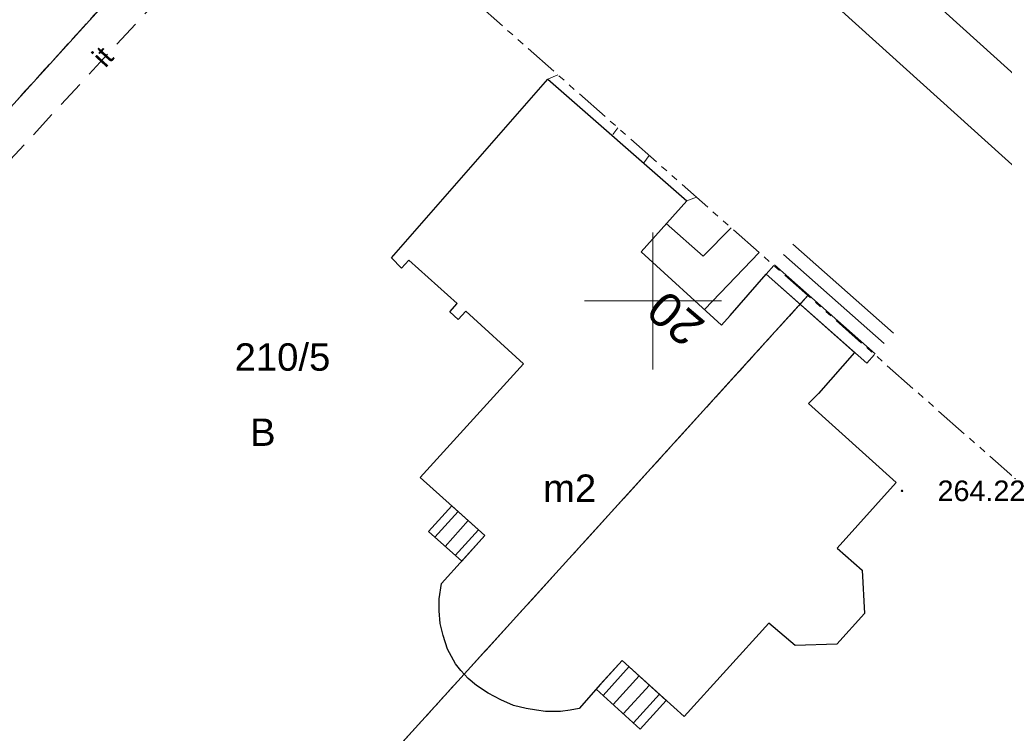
# Model space of a CAD drawing. Header units: metres. Extents: x 7427040 to 7427559, y 5541084 to 5541580.
# Tile 80 of 99: x 7427327 to 7427363, y 5541384 to 5541410. Entities that reach past the tile are written whole.
import ezdxf
from ezdxf.enums import TextEntityAlignment as Align

# ---------------------------------------------------------------- set-up
doc = ezdxf.new("R2010")
doc.units = ezdxf.units.M
doc.header["$MEASUREMENT"] = 0
for name, pattern in [('( Phantom )', [2.5, 1.25, -0.25, 0.25, -0.25, 0.25, -0.25]), ('PRZER1-1', [1, 0.5, -0.5]), ('PRZER2-1', [1.5, 1, -0.5])]:
    doc.linetypes.add(name, pattern=pattern)
doc.layers.get('0').update_dxf_attribs({"color": 4})
doc.layers.get('Defpoints').update_dxf_attribs({"lineweight": 0})
for name, color, linetype, lineweight in [('!_DROGI_WYMIARY', 7, 'Continuous', 0), ('GEPADR_O', 7, 'Continuous', 13), ('GESBZO', 7, 'Continuous', 53), ('GESBZO_O', 7, 'Continuous', 53), ('GESDZI', 7, 'Continuous', 13), ('GESDZI_O', 7, 'Continuous', 13), ('GESSCH', 7, 'Continuous', 13), ('GESUZY', 96, 'Continuous', 13), ('GESUZY_O', 96, 'Continuous', 13), ('GOSRBG', 7, 'Continuous', 13), ('GSLINK', 7, 'Continuous', 13), ('GSLTZI', 7, 'Continuous', 13), ('GSLTZI_O', 7, 'Continuous', 13), ('GSPWPS', 7, 'Continuous', 13), ('GSPWPS_O', 7, 'Continuous', 13), ('GULEPR', 1, 'Continuous', 13), ('GULGPR', 52, 'Continuous', 13), ('GULKPR', 36, 'Continuous', 13), ('GULWPR', 5, 'Continuous', 13), ('Ramka sekcyjna', 224, 'Continuous', 13), ('TABELKA I RAMKA', 4, 'Continuous', 0)]:
    doc.layers.add(name, color=color, linetype=linetype, lineweight=lineweight)
doc.layers.add('SZRAF_1 BOISKO - !_DROGI_SZRAF_TARTAN', color=11, linetype='Continuous', lineweight=0, transparency=0.5)
doc.styles.add('Arial', font='arial.ttf')
doc.styles.add('Style-@Arial Unicode MS', font='ARIALUNI.ttf')
doc.dimstyles.new('ap 500', dxfattribs={"dimtxt": 0.9, "dimasz": 0.9, "dimexe": 0.045, "dimexo": 0.45, "dimgap": 0.45, "dimtad": 1, "dimzin": 3, "dimdsep": 46, "dimtxsty": 'Style-@Arial Unicode MS', "dimblk": '_Oblique_0.5', "dimcen": 0.55, "dimclrd": 7, "dimclre": 7, "dimadec": 0, "dimazin": 0, "dimtfac": 1, "dimtofl": 0, "dimtmove": 0, "dimatfit": 3, "dimldrblk": 'TerminatorOpen_0.5', "dimfxl": 0, "dimtolj": 1, "dimtzin": 3, "dimlwd": 13, "dimlwe": 13, "dimarcsym": 0})

# ---------------------------------------------------------------- blocks, each defined once
blk = doc.blocks.new('SZRAF_1 BOISKO')
at = {"layer": 'SZRAF_1 BOISKO - !_DROGI_SZRAF_TARTAN', "color": 11, "extrusion": (0, 0, -1)}
blk.add_solid([(-7427200.751, 5541374.594), (-7427248.054, 5541423.446), (-7427279.789, 5541298.079), (-7427327.086, 5541346.936)], dxfattribs=at)
blk = doc.blocks.new('D_GSPWPS1')
at = {"lineweight": -2, "extrusion": (0, 0, -1)}
blk.add_hatch(color=0, dxfattribs=at).paths.add_polyline_path([(0, -0.045), (-0.011647, -0.043467), (-0.0225, -0.038971), (-0.03182, -0.03182), (-0.038971, -0.0225), (-0.043467, -0.011647), (-0.045, 0), (-0.043467, 0.011647), (-0.038971, 0.0225), (-0.03182, 0.03182), (-0.0225, 0.038971), (-0.011647, 0.043467), (0, 0.045), (0.011647, 0.043467), (0.0225, 0.038971), (0.03182, 0.03182), (0.038971, 0.0225), (0.043467, 0.011647), (0.045, 0), (0.043467, -0.011647), (0.038971, -0.0225), (0.03182, -0.03182), (0.0225, -0.038971), (0.011647, -0.043467)])
blk = doc.blocks.new('*U59')
at = {"layer": 'GESBZO', "color": 252, "linetype": 'Continuous', "lineweight": 30, "flags": 128}
blk.add_lwpolyline([(71.46, 50.077), (76.54, 45.637), (74.87, 43.777), (77.81, 41.097), (78.12, 41.457), (79.44, 42.957), (82.67, 40.097), (81.35, 38.607), (80.99, 38.237), (84.19, 35.357), (82.03, 32.957), (82.95, 32.157), (83.03, 30.567), (82.02, 29.447), (80.5, 29.397), (79.53, 30.217), (76.44, 26.807), (74.18, 28.857), (73.39, 27.987), (72.61, 27.107), (72.28, 27.037), (71.93, 26.997), (71.38, 26.997), (71.05, 27.037), (70.67, 27.097), (70.21, 27.217), (69.74, 27.417), (69.28, 27.667), (68.86, 27.947), (68.55, 28.197), (68.28, 28.487), (68.09, 28.737), (67.8, 29.267), (67.64, 29.767), (67.53, 30.207), (67.49, 30.667), (67.49, 31.107), (67.58, 31.667), (69.16, 33.417), (66.8, 35.537), (70.57, 39.687), (68.46, 41.607), (68.18, 41.307), (67.88, 41.587), (68.15, 41.887), (66.38, 43.477), (66.11, 43.187), (65.75, 43.557), (71.46, 50.077)], close=True, dxfattribs=at)
blk = doc.blocks.new('SIT-G1 BOISKO')
at = {"layer": 'GESDZI', "color": 252, "linetype": 'Continuous', "lineweight": 13, "flags": 128}
for points in [[(7427336.025, 5541417.524), (7427315.34, 5541394.75), (7427296.48, 5541413.08), (7427313.17, 5541431.59), (7427316.236, 5541434.99)], [(7427355.663, 5541400.192), (7427334.14, 5541376.5), (7427315.34, 5541394.75), (7427336.025, 5541417.524)], [(7427376.692, 5541381.632), (7427371.33, 5541378.06), (7427348.33, 5541362.8), (7427334.14, 5541376.5), (7427355.663, 5541400.192)]]:
    blk.add_lwpolyline(points, dxfattribs=at)
at = {"layer": 'GESSCH', "color": 252, "linetype": 'Continuous', "lineweight": 13, "flags": 128}
for points in [[(7427355.106, 5541402.065), (7427358.787, 5541398.819)], [(7427354.775, 5541401.69), (7427358.454, 5541398.445)], [(7427358.097, 5541398.043), (7427357.81, 5541397.72), (7427354.14, 5541400.97), (7427354.421, 5541401.288)], [(7427354.444, 5541401.315), (7427358.122, 5541398.071)], [(7427342.036, 5541391.369), (7427342.884, 5541392.31)], [(7427342.409, 5541391.036), (7427343.255, 5541391.975)], [(7427342.782, 5541390.703), (7427343.626, 5541391.64)], [(7427348.178, 5541385.595), (7427349.129, 5541386.644)], [(7427348.549, 5541385.259), (7427349.5, 5541386.308)], [(7427348.919, 5541384.923), (7427349.87, 5541385.972)], [(7427349.289, 5541384.587), (7427350.241, 5541385.636)]]:
    blk.add_lwpolyline(points, dxfattribs=at)
for points in [[(7427343.86, 5541391.43), (7427343.02, 5541390.49), (7427341.8, 5541391.58), (7427342.65, 5541392.52), (7427343.86, 5541391.43)], [(7427348.88, 5541386.87), (7427347.93, 5541385.82), (7427349.54, 5541384.36), (7427350.49, 5541385.41), (7427348.88, 5541386.87)]]:
    blk.add_lwpolyline(points, close=True, dxfattribs=at)
at = {"layer": 'GESUZY', "color": 96, "linetype": 'PRZER1-1', "lineweight": 13}
for points in [[(7427336.025, 5541417.524), (7427315.34, 5541394.75), (7427296.48, 5541413.08), (7427313.17, 5541431.59), (7427316.236, 5541434.99)], [(7427355.663, 5541400.192), (7427334.14, 5541376.5), (7427315.34, 5541394.75), (7427336.025, 5541417.524)], [(7427376.692, 5541381.632), (7427371.33, 5541378.06), (7427348.33, 5541362.8), (7427334.14, 5541376.5), (7427355.663, 5541400.192)]]:
    blk.add_lwpolyline(points, dxfattribs=at)
at = {"layer": 'GOSRBG', "color": 252, "linetype": '( Phantom )', "lineweight": 13, "flags": 128}
blk.add_lwpolyline([(7427455.093, 5541312.435), (7427244.198, 5541498.57), (7427125.239, 5541372.711), (7427331.365, 5541179.81), (7427455.093, 5541312.435)], close=True, dxfattribs=at)
at = {"layer": 'GSLINK', "color": 252, "linetype": 'Continuous', "lineweight": 13, "flags": 128}
for points in [[(7427346.16, 5541408.09), (7427346.532, 5541408.251)], [(7427351.591, 5541403.785), (7427351.24, 5541403.65)]]:
    blk.add_lwpolyline(points, dxfattribs=at)
at = {"layer": 'GSLTZI', "color": 252, "linetype": 'PRZER2-1', "lineweight": 13}
blk.add_lwpolyline([(7427316.18, 5541393.94), (7427337.08, 5541416.593)], dxfattribs=at)
at = {"layer": 'GULEPR', "color": 1, "linetype": 'Continuous', "lineweight": 13, "flags": 128}
blk.add_lwpolyline([(7427351.88, 5541399.68), (7427353.882, 5541401.763)], dxfattribs=at)
at = {"layer": 'GULGPR', "color": 52, "linetype": 'Continuous', "lineweight": 13, "flags": 128}
blk.add_lwpolyline([(7427350.49, 5541402.82), (7427351.83, 5541401.63), (7427352.857, 5541402.668)], dxfattribs=at)
at = {"layer": 'GULKPR', "color": 36, "linetype": 'Continuous', "lineweight": 13, "flags": 128}
blk.add_lwpolyline([(7427348.716, 5541406.323), (7427348.53, 5541406.07)], dxfattribs=at)
at = {"layer": 'GULWPR', "color": 5, "linetype": 'Continuous', "lineweight": 13, "flags": 128}
blk.add_lwpolyline([(7427349.866, 5541405.308), (7427349.67, 5541405.04)], dxfattribs=at)
at = {"layer": 'Ramka sekcyjna', "color": 252, "linetype": 'Continuous', "lineweight": 13, "flags": 128}
for points in [[(7427350, 5541397.5), (7427350, 5541402.5)], [(7427352.5, 5541400), (7427347.5, 5541400)]]:
    blk.add_lwpolyline(points, dxfattribs=at)
at = {"layer": 'GESBZO', "color": 252, "linetype": 'Continuous', "lineweight": 30}
blk.add_blockref('*U59', (7427274.7, 5541358.013), dxfattribs=at)
at = {"layer": 'GSPWPS', "color": 7, "linetype": 'Continuous', "lineweight": 13}
blk.add_blockref('D_GSPWPS1', (7427359.1, 5541393.06), dxfattribs=at)
at = {"layer": 'GEPADR_O', "color": 252, "linetype": 'Continuous', "lineweight": 13, "style": 'Arial'}
blk.add_text('20', height=1.25, rotation=139.6461, dxfattribs=at).set_placement((7427351.23, 5541399.83), align=Align.CENTER)
at = {"layer": 'GESBZO_O', "color": 252, "linetype": 'Continuous', "lineweight": 13, "style": 'Arial'}
blk.add_text('m2', height=1, dxfattribs=at).set_placement((7427346.958, 5541392.66), align=Align.CENTER)
at = {"layer": 'GESDZI_O', "color": 252, "linetype": 'Continuous', "lineweight": 13, "style": 'Arial'}
blk.add_text('210/5', height=1, dxfattribs=at).set_placement((7427334.72, 5541397.45))
at = {"layer": 'GESUZY_O', "color": 96, "linetype": 'Continuous', "lineweight": 13, "style": 'Arial'}
blk.add_text('B', height=1, dxfattribs=at).set_placement((7427335.285, 5541394.704))
at = {"layer": 'GSLTZI_O', "color": 252, "linetype": 'Continuous', "lineweight": 13, "style": 'Arial'}
blk.add_text('it', height=0.75, rotation=47.3042, dxfattribs=at).set_placement((7427330.171, 5541408.671), align=Align.CENTER)
at = {"layer": 'GSPWPS_O', "color": 252, "linetype": 'Continuous', "lineweight": 13, "style": 'Arial'}
blk.add_text('264.22', height=0.75, dxfattribs=at).set_placement((7427360.4, 5541392.69))
blk = doc.blocks.new('_Oblique_0.5')
at = {"color": 0, "linetype": 'ByBlock', "lineweight": -2}
for p, q in [((0, 0), (-1, 0)), ((0.5, 0.25), (-0.5, -0.25))]:
    blk.add_line(p, q, dxfattribs=at)
blk = doc.blocks.new('*D120')
at = {"layer": '!_DROGI_WYMIARY', "color": 7, "linetype": 'Continuous', "lineweight": 13}
for p, q in [((7427248.088, 5541423.482), (7427231.858, 5541406.717)), ((7427311.712, 5541329.473), (7427232.536, 5541406.123)), ((7427328.558, 5541345.581), (7427312.328, 5541328.815))]:
    blk.add_line(p, q, dxfattribs=at)
at = {"layer": 'Defpoints', "color": 0, "linetype": 'Continuous'}
for p in [(7427248.401, 5541423.805), (7427231.889, 5541406.749), (7427328.871, 5541345.904)]:
    blk.add_point(p, dxfattribs=at)
at = {"layer": '!_DROGI_WYMIARY', "color": 7, "linetype": 'Continuous', "lineweight": 13, "xscale": 0.9, "yscale": 0.9, "zscale": 0.9}
for p, rotation in [((7427231.889, 5541406.749), 135.929084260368), ((7427312.359, 5541328.847), 315.929084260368)]:
    blk.add_blockref('_Oblique_0.5', p, dxfattribs=dict(at, rotation=rotation))
at = {"layer": '!_DROGI_WYMIARY', "color": 0, "linetype": 'Continuous', "lineweight": 13, "insert": (7427272.757, 5541368.452), "char_height": 0.9, "attachment_point": 5, "rotation": 315.9291, "style": 'Style-@Arial Unicode MS'}
blk.add_mtext('\\A1;112.00', dxfattribs=at)
blk = doc.blocks.new('TerminatorOpen_0.5')
at = {"color": 0, "linetype": 'ByBlock', "lineweight": -2}
for q in [(-1, 0.25), (-1, 0), (-1, -0.25)]:
    blk.add_line((0, 0), q, dxfattribs=at)

msp = doc.modelspace()

# ---------------------------------------------------------------- linework, layer by layer
at = {"layer": 'TABELKA I RAMKA', "color": 7, "ltscale": 0.046875, "flags": 128}
for points in [[(7427172.645, 5541580.08), (7427558.843, 5541231.869), (7427425.92, 5541084.445), (7427039.722, 5541432.657), (7427172.645, 5541580.08)], [(7427183.968, 5541566.505), (7427555.312, 5541231.686), (7427425.737, 5541087.976), (7427054.393, 5541422.795), (7427183.968, 5541566.505)]]:
    msp.add_lwpolyline(points, close=True, dxfattribs=at)

# ---------------------------------------------------------------- block references
at = {"color": 7, "linetype": 'Continuous', "lineweight": 0}
for name in ['SIT-G1 BOISKO', 'SZRAF_1 BOISKO']:
    msp.add_blockref(name, (0, 0), dxfattribs=at)

# ---------------------------------------------------------------- dimensions: what is measured, and where the dimension line sits
at = {"layer": '!_DROGI_WYMIARY', "color": 7, "linetype": 'Continuous', "lineweight": 13}
dim = msp.add_linear_dim(base=(7427231.889, 5541406.749), p1=(7427328.871, 5541345.904), p2=(7427248.401, 5541423.805), angle=135.9291, dimstyle='ap 500', dxfattribs=at)
dim.commit()
dim.dimension.update_dxf_attribs({"geometry": '*D120', "text_midpoint": (7427272.757, 5541368.452)})

doc.saveas('drawing.dxf')
